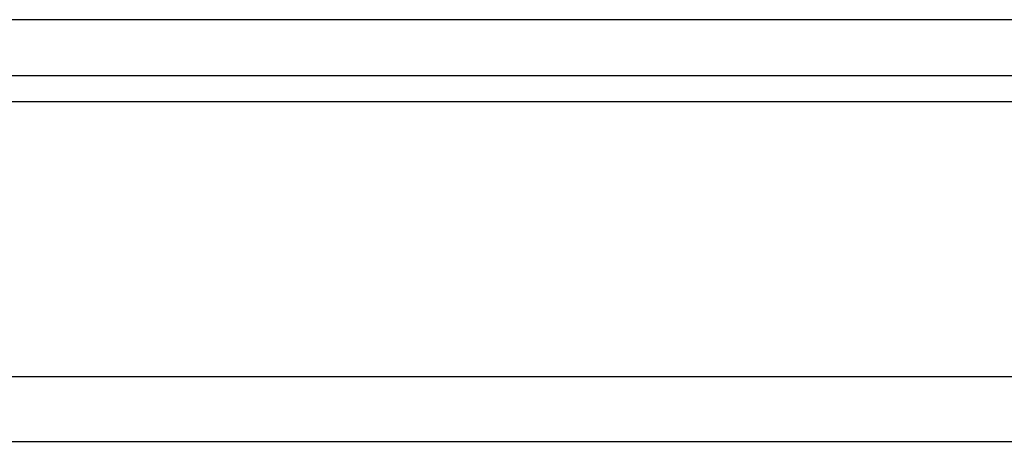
# Model space of a CAD drawing. Header units: millimetres. Extents: x 716 to 1311, y 158 to 389.
# Tile 24 of 56: x 1101 to 1136, y 188 to 203. Entities that reach past the tile are written whole.
import ezdxf

# ---------------------------------------------------------------- set-up
doc = ezdxf.new("R2010")
doc.units = ezdxf.units.MM
doc.header["$LTSCALE"] = 10
doc.layers.add('2', color=7, linetype='Continuous')
doc.layers.add('4', color=7, linetype='Continuous')

msp = doc.modelspace()

# ---------------------------------------------------------------- linework, layer by layer
at = {"layer": '2', "color": 0, "linetype": 'Continuous'}
for p, q in [((1004.465, 200.229), (1310.858, 200.229)), ((1000.052, 190.454), (1310.858, 190.454)), ((940.858, 188.142), (1310.858, 188.142))]:
    msp.add_line(p, q, dxfattribs=at)
at = {"layer": '4', "color": 0, "linetype": 'Continuous'}
for p, q in [((1201.958, 203.142), (1045.858, 203.142)), ((1201.958, 201.142), (1045.858, 201.142))]:
    msp.add_line(p, q, dxfattribs=at)

doc.saveas('drawing.dxf')
